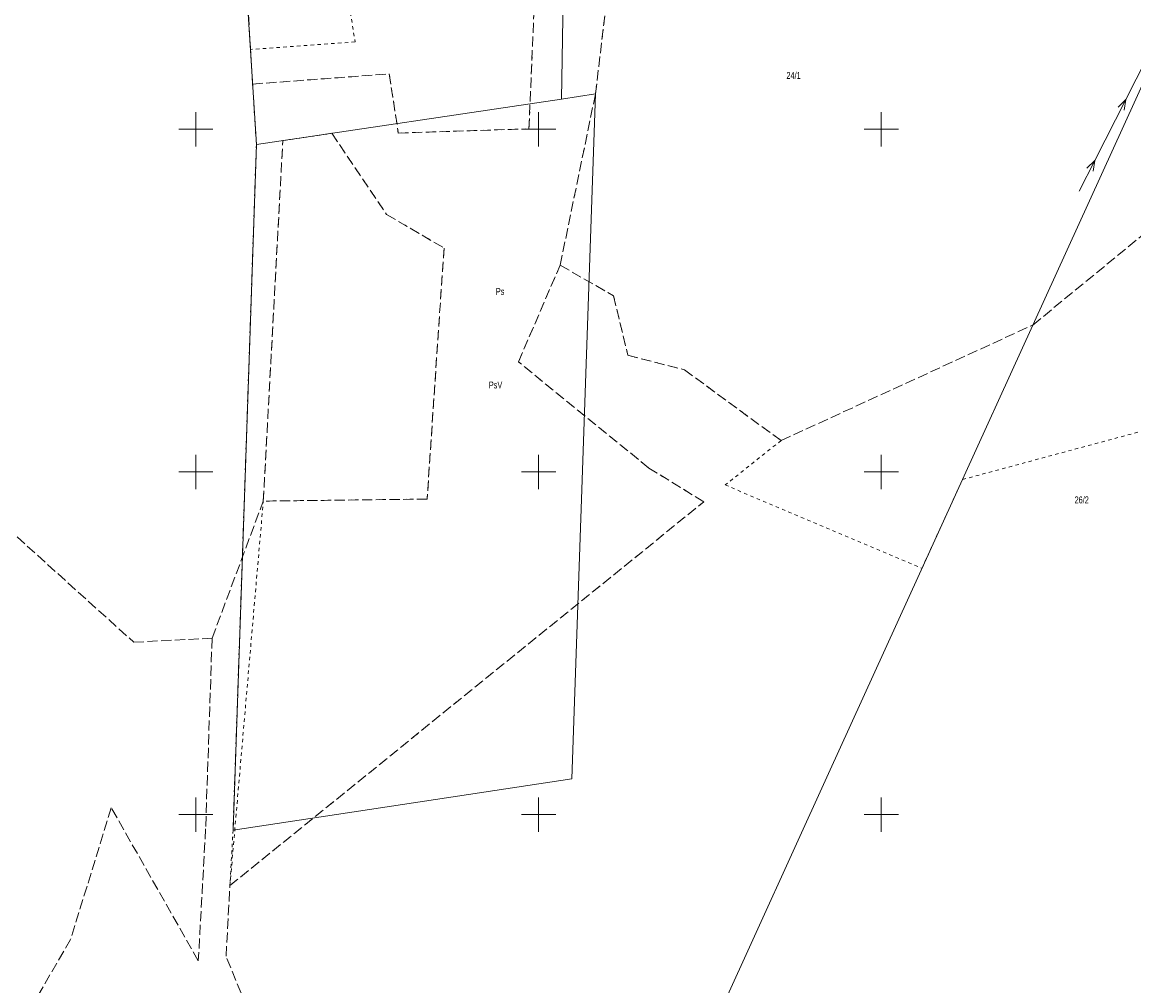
# Model space of a CAD drawing. Header units: millimetres. Extents: x 1024 to 29474, y -14562 to 6512.
# Tile 6 of 83: x 20692 to 20854, y 2890 to 3030. Entities that reach past the tile are written whole.
import ezdxf
from ezdxf.enums import TextEntityAlignment as Align

# ---------------------------------------------------------------- set-up
doc = ezdxf.new("R2010")
doc.units = ezdxf.units.MM
for name, pattern in [('1', [0]), ('4_SUEP_A', [0]), ('EGDE', [0]), ('EGKK', [2, 1.5, -0.5]), ('EGUG', [1, 0.5, -0.5])]:
    doc.linetypes.add(name, pattern=pattern)
for name, color, linetype, lineweight in [('D.O. Pobocze', 43, 'Continuous', 13), ('Dzialki', 7, 'EGDE', 18), ('Kontury', 3, 'EGKK', 18), ('Numery_dzialek', 7, 'Continuous', 9), ('Numery_konturow', 3, 'Continuous', 9), ('Numery_uzytkow', 3, 'Continuous', 9), ('Podzial_sekcyjny_krzyze', 7, '1', 18), ('SUEP_L_0', 1, '4_SUEP_A', 18), ('Uzytki', 3, 'EGUG', 18)]:
    doc.layers.add(name, color=color, linetype=linetype, lineweight=lineweight)
doc.styles.get("Standard").update_dxf_attribs({"font": 'arial.ttf'})

# ---------------------------------------------------------------- blocks, each defined once
blk = doc.blocks.new('Wykno-Rudnik')
at = {"layer": 'Dzialki'}
for p, q in [((4618.2, 3064.16), (4617.47, 3019.16)), ((4572.95, 3012.52), (4570.16, 3057.44)), ((4656.43, 2920.76), (4717.79, 3055.44)), ((4617.47, 3019.16), (4622.42, 3019.9)), ((4622.42, 3019.9), (4618.99, 2919.95)), ((4572.95, 3012.52), (4617.47, 3019.16)), ((4569.54, 2912.49), (4572.95, 3012.52)), ((4618.99, 2919.95), (4569.54, 2912.49)), ((4615.77, 2831.52), (4656.43, 2920.76))]:
    blk.add_line(p, q, dxfattribs=at)
at = {"layer": 'Kontury'}
for p, q in [((4622.42, 3019.9), (4627.63, 3063.29)), ((4570.16, 3057.44), (4572.1, 3026.39)), ((4612.72, 3014.81), (4613.87, 3041.8)), ((4572.1, 3026.39), (4572.4, 3021.34)), ((4686.23, 2986.18), (4731.81, 3023.54)), ((4572.4, 3021.34), (4592.33, 3022.83)), ((4592.33, 3022.83), (4593.66, 3014.19)), ((4617.27, 2994.91), (4622.42, 3019.9)), ((4576.81, 3013.1), (4583.96, 3014.16)), ((4583.96, 3014.16), (4591.95, 3002.32)), ((4593.66, 3014.19), (4612.72, 3014.81)), ((4573.96, 2960.49), (4576.81, 3013.1)), ((4591.95, 3002.32), (4600.33, 2997.42)), ((4600.33, 2997.42), (4597.86, 2960.79)), ((4611.18, 2980.8), (4617.27, 2994.91)), ((4617.27, 2994.91), (4625.06, 2990.46)), ((4625.06, 2990.46), (4627.16, 2981.76)), ((4649.5, 2969.32), (4686.23, 2986.18)), ((4627.16, 2981.76), (4635.39, 2979.65)), ((4630.23, 2965.3), (4611.18, 2980.8)), ((4635.39, 2979.65), (4649.5, 2969.32)), ((4638.23, 2960.38), (4630.23, 2965.3)), ((4566.49, 2940.49), (4573.96, 2960.49)), ((4569.09, 2904.38), (4638.23, 2960.38)), ((4597.86, 2960.79), (4573.96, 2960.49)), ((4536.56, 2956.61), (4555.05, 2939.9)), ((4555.05, 2939.9), (4566.49, 2940.49)), ((4566.49, 2940.49), (4565.54, 2912.66)), ((4551.78, 2915.75), (4545.85, 2896.54)), ((4564.48, 2893.4), (4551.78, 2915.75)), ((4565.54, 2912.66), (4564.48, 2893.4)), ((4568.52, 2894.07), (4569.09, 2904.38)), ((4545.85, 2896.54), (4536.58, 2880.58)), ((4587.33, 2847.93), (4568.52, 2894.07))]:
    blk.add_line(p, q, dxfattribs=at)
at = {"layer": 'Podzial_sekcyjny_krzyze'}
for p, q in [((4564.12, 3012.24), (4564.12, 3017.24)), ((4614.12, 3012.24), (4614.12, 3017.24)), ((4664.12, 3012.24), (4664.12, 3017.24)), ((4561.62, 3014.74), (4566.62, 3014.74)), ((4611.62, 3014.74), (4616.62, 3014.74)), ((4661.62, 3014.74), (4666.62, 3014.74)), ((4564.12, 2962.24), (4564.12, 2967.24)), ((4614.12, 2962.24), (4614.12, 2967.24)), ((4664.12, 2962.24), (4664.12, 2967.24)), ((4561.62, 2964.74), (4566.62, 2964.74)), ((4611.62, 2964.74), (4616.62, 2964.74)), ((4661.62, 2964.74), (4666.62, 2964.74)), ((4564.12, 2912.24), (4564.12, 2917.24)), ((4614.12, 2912.24), (4614.12, 2917.24)), ((4664.12, 2912.24), (4664.12, 2917.24)), ((4561.62, 2914.74), (4566.62, 2914.74)), ((4611.62, 2914.74), (4616.62, 2914.74)), ((4661.62, 2914.74), (4666.62, 2914.74))]:
    blk.add_line(p, q, dxfattribs=at)
at = {"layer": 'SUEP_L_0', "linetype": '4_SUEP_A'}
for p, q in [((4704.32, 3028.01), (4699.79, 3019.09)), ((4699.79, 3019.09), (4695.26, 3010.18)), ((4699.79, 3019.09), (4698.67, 3017.98)), ((4699.56, 3017.53), (4699.79, 3019.09)), ((4695.26, 3010.18), (4692.99, 3005.72)), ((4695.26, 3010.18), (4694.13, 3009.07)), ((4695.02, 3008.62), (4695.26, 3010.18))]:
    blk.add_line(p, q, dxfattribs=at)
at = {"layer": 'Uzytki'}
for p, q in [((4622.42, 3019.9), (4627.63, 3063.29)), ((4584.16, 3047.59), (4587.35, 3027.49)), ((4612.72, 3014.81), (4613.87, 3041.8)), ((4587.35, 3027.49), (4572.1, 3026.39)), ((4572.1, 3026.39), (4572.4, 3021.34)), ((4572.4, 3021.34), (4592.33, 3022.83)), ((4592.33, 3022.83), (4593.66, 3014.19)), ((4572.4, 3021.34), (4572.95, 3012.52)), ((4617.27, 2994.91), (4622.42, 3019.9)), ((4576.81, 3013.1), (4583.96, 3014.16)), ((4583.96, 3014.16), (4591.95, 3002.32)), ((4593.66, 3014.19), (4612.72, 3014.81)), ((4572.95, 3012.52), (4569.54, 2912.49)), ((4573.96, 2960.49), (4576.81, 3013.1)), ((4591.95, 3002.32), (4600.33, 2997.42)), ((4600.33, 2997.42), (4597.86, 2960.79)), ((4611.18, 2980.8), (4617.27, 2994.91)), ((4617.27, 2994.91), (4625.06, 2990.46)), ((4625.06, 2990.46), (4627.16, 2981.76)), ((4627.16, 2981.76), (4635.39, 2979.65)), ((4630.23, 2965.3), (4611.18, 2980.8)), ((4635.39, 2979.65), (4649.5, 2969.32)), ((4675.97, 2963.64), (4726, 2977.13)), ((4649.5, 2969.32), (4641.35, 2962.84)), ((4638.23, 2960.38), (4630.23, 2965.3)), ((4670.07, 2950.7), (4675.97, 2963.64)), ((4641.35, 2962.84), (4670.07, 2950.7)), ((4569.09, 2904.38), (4573.96, 2960.49)), ((4569.09, 2904.38), (4638.23, 2960.38)), ((4597.86, 2960.79), (4573.96, 2960.49)), ((4569.54, 2912.49), (4569.09, 2904.38))]:
    blk.add_line(p, q, dxfattribs=at)
at = {"layer": 'Numery_dzialek', "width": 0.7}
for s, p in [('24/1', (4650.29, 3023.1)), ('26/2', (4692.33, 2961.17))]:
    blk.add_text(s, height=1, dxfattribs=at).set_placement(p, align=Align.TOP_LEFT)
at = {"layer": 'Numery_konturow', "width": 0.7}
blk.add_text('PsV', height=1, dxfattribs=at).set_placement((4606.87, 2977.93), align=Align.TOP_LEFT)
at = {"layer": 'Numery_uzytkow', "width": 0.7}
blk.add_text('Ps', height=1, dxfattribs=at).set_placement((4607.89, 2991.58), align=Align.TOP_LEFT)

msp = doc.modelspace()

# ---------------------------------------------------------------- hatches: boundary and pattern name
at = {"layer": 'D.O. Pobocze'}
h = msp.add_hatch(dxfattribs=at)
h.set_pattern_fill('GRAVL1', color=256, scale=0.03, style=2)
h.set_pattern_definition([(228.0128, (12153.590734, 0.762), (-6.0959986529, -6.8580010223), [0.10251643, -10.149145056]), (184.9697, (12153.522154, 0.6858), (9.14400080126, 0.76199337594), [0.175921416, -17.41621485]), (132.5104, (12153.346894, 0.67056), (7.61999292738, -8.3820066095), [0.124044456, -12.280416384]), (267.2737, (12153.049714, 0.48006), (0.76199696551, 15.24000022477), [0.160201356, -15.859931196]), (292.8337, (12153.042094, 0.32004), (-3.81000754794, 9.14399726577), [0.15709011, -15.551942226]), (357.2737, (12153.103054, 0.17526), (-15.24000022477, 0.76199696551), [0.160201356, -15.859931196]), (37.6942, (12153.263074, 0.16764), (-9.90600559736, -7.61999268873), [0.2118581, -20.97393494]), (72.2553, (12153.430714, 0.29718), (5.33400820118, 16.763997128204), [0.200015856, -19.8015766]), (121.4296, (12153.491674, 0.48768), (-6.09600627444, 9.90599621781), [0.1607439, -15.913663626]), (175.2364, (12153.407854, 0.62484), (8.3820007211, -0.7619935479), [0.183513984, -8.992181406]), (222.3974, (12153.224974, 0.64008), (-9.14400560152, -8.381993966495), [0.237323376, -23.49503175]), (138.8141, (12153.804094, 0.47244), (-5.33400224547, 4.57199795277), [0.08100136, -8.01916913]), (171.4692, (12153.743134, 0.52578), (9.90599869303, -1.52400602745), [0.154104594, -15.25639138]), (225, (12153.59073, 0.54864), (-1e-16, -0.762000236), [0.1077628, -0.969867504]), (203.1986, (12153.53739, 0.64008), (3.8099997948, 1.5240010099), [0.058032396, -5.74518663]), (291.8014, (12153.48405, 0.61722), (-0.7619999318, 2.286000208), [0.082069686, -4.021426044]), (30.9638, (12153.51453, 0.54102), (2.285998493, 1.5240018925), [0.1332959, -4.309889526]), (161.5651, (12153.62883, 0.6096), (1.524000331, -0.761998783), [0.09638614, -2.313269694]), (16.3895, (12153.042094, 0.61722), (7.62000167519, 2.28599444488), [0.1350264, -13.36764789]), (70.3462, (12153.171634, 0.65532), (-3.0479963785, -8.38200162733), [0.11327968, -11.214664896]), (293.1986, (12153.62883, 0.762), (-1.5240010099, 3.8099997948), [0.11606403, -5.687154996]), (343.6105, (12153.674554, 0.65532), (-7.62000167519, 2.28599444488), [0.1350264, -13.36764789]), (339.444, (12153.04209, 0.14478), (-3.81000140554, 1.5239969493), [0.13021056, -6.38032049]), (294.7751, (12153.164014, 0.09906), (-3.8099940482, 8.38200260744), [0.109101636, -10.801077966]), (66.8014, (12153.63645, 0), (1.5240010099, 3.8099997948), [0.11606403, -5.687154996]), (17.354, (12153.682174, 0.10668), (-9.90600153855, -3.04799581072), [0.12773482, -12.64571309]), (69.444, (12153.26307, 0), (-1.5239969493, -3.81000140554), [0.06510528, -6.44542577]), (101.3099, (12153.59073, 0), (-0.7619981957, 3.0480005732), [0.03885438, -3.8465981]), (165.9638, (12153.58311, 0.0381), (2.286000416, -0.7619985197), [0.15709011, -2.9847159]), (186.009, (12153.430714, 0.0762), (7.61999981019, 0.76199947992), [0.1455801, -14.412409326]), (303.6901, (12153.51453, 0.47244), (-0.762001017, 1.523999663), [0.109897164, -2.6375327]), (353.1572, (12153.575494, 0.381), (12.953999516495, -1.52400609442), [0.19186703, -18.994803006]), (60.9454, (12153.765994, 0.35814), (-3.0480000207, -5.33400029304), [0.07845247, -7.76681759]), (90, (12153.8041, 0.4267), (-0.762, 0.762), [0.04572, -0.71628]), (120.2564, (12153.415474, 0.09906), (3.04799610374, -5.33400187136), [0.10586009, -10.48018224]), (48.0128, (12153.362134, 0.1905), (6.0959986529, 6.8580010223), [0.205032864, -10.046628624]), (0, (12153.4993, 0.3429), (0.762, 0.762), [0.19812, -0.56388]), (325.3048, (12153.697414, 0.3429), (-7.61999562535, 5.3340065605), [0.12048287, -11.92779479]), (254.0546, (12153.79647, 0.27432), (-0.7619999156, -3.0480000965), [0.110948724, -5.436495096]), (207.646, (12153.765994, 0.16764), (-14.47799680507, -7.62000587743), [0.18064353, -17.88373919]), (175.4261, (12153.605974, 0.08382), (-9.90600042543, 0.761996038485), [0.19110884, -18.91975439])])
h.paths.add_polyline_path([(21671.75, 2984.801), (21672.937, 2979.529), (21673.834, 2978.963), (21672.317, 2985.697)])
h.paths.add_polyline_path([(20780.922, 3065.69), (20781.591, 3064.876), (20787.074, 3064.313), (20787.897, 3064.982), (20786.891, 3065.086), (20785.46, 3065.234), (20782.231, 3065.566, 0.0045052)])
h.paths.add_polyline_path([(21002.791, 3054.806), (21008.002, 3054.691), (21008.769, 3055.425), (21001.988, 3055.574)])
h.paths.add_polyline_path([(21153.803, 3054.877), (21154.566, 3054.14), (21160.738, 3054.244), (21161.476, 3055.007)])
h.paths.add_polyline_path([(20866.984, 3061.353, 0.0050175), (20873.962, 3061.08), (20873.237, 3061.852), (20867.763, 3062.066)])
h.paths.add_polyline_path([(21171.153, 3055.17), (21178.152, 3055.289), (21177.415, 3054.526), (21171.915, 3054.433), (21171.153, 3055.17), (21171.152, 3055.171)])
h.paths.add_polyline_path([(21270.642, 3057.019), (21270.642, 3057.019), (21270.642, 3057.019), (21271.416, 3056.293), (21275.811, 3056.442), (21276.534, 3057.218), (21270.654, 3057.019, -0.0000021)])
h.paths.add_polyline_path([(20928.058, 3055.87), (20933.525, 3055.832), (20934.28, 3056.577), (20927.313, 3056.625)])
h.paths.add_polyline_path([(21039.886, 3053.992), (21045.52, 3053.869), (21046.287, 3054.602), (21039.152, 3054.759)])
h.paths.add_polyline_path([(21080.312, 3053.122), (21085.789, 3053.077), (21086.542, 3053.825), (21086.542, 3053.826), (21080.563, 3053.869, -0.0004951), (21079.569, 3053.883), (21080.312, 3053.122)])
h.paths.add_polyline_path([(21181.413, 3055.344), (21182.175, 3054.606), (21187.696, 3054.7), (21188.433, 3055.462), (21188.434, 3055.462)])
h.paths.add_polyline_path([(21138.929, 3054.626), (21139.676, 3053.889), (21145.202, 3053.982), (21145.942, 3054.745)])
h.paths.add_polyline_path([(21203.478, 3055.716), (21204.241, 3054.979), (21209.74, 3055.072), (21210.477, 3055.834)])
h.paths.add_polyline_path([(21064.466, 3058.204), (21071.463, 3058.051), (21070.73, 3058.817), (21065.224, 3058.938)])
h.paths.add_polyline_path([(20935.071, 3056.572), (20935.815, 3055.817), (20941.271, 3055.779), (20942.026, 3056.524)])
h.paths.add_polyline_path([(21294.128, 3057.862), (21294.905, 3057.14), (21300.427, 3057.342), (21301.169, 3058.119)])
h.paths.add_polyline_path([(21276.73, 3057.225, 0.0001664), (21277.729, 3057.262), (21282.472, 3057.435), (21283.715, 3057.481), (21283.051, 3056.706), (21277.511, 3056.503)])
h.paths.add_polyline_path([(21014.755, 3059.295), (21014.754, 3059.294), (21014.755, 3059.295), (21021.744, 3059.141), (21021.013, 3059.907), (21015.542, 3060.027)])
h.paths.add_polyline_path([(20965.942, 3056.277, -0.0005426), (20972.448, 3056.177), (20971.695, 3055.455, -0.0000135), (20966.695, 3055.556), (20965.942, 3056.277), (20965.937, 3056.281)])
h.paths.add_polyline_path([(21105.641, 3054.064), (21106.403, 3053.327), (21111.889, 3053.419), (21112.625, 3054.182), (21105.641, 3054.064), (21105.638, 3054.067)])
h.paths.add_polyline_path([(20915.68, 3060.706), (20922.316, 3060.66), (20921.571, 3061.415), (20916.435, 3061.451)])
h.paths.add_polyline_path([(21082.26, 3057.85, 0.0032023), (21088.639, 3057.827), (21088.274, 3058.191), (21088.25, 3058.215), (21086.85, 3058.593), (21082.998, 3058.593)])
h.paths.add_polyline_path([(21173.947, 3059.218), (21180.515, 3059.329), (21179.923, 3059.903), (21174.511, 3059.802)])
h.paths.add_polyline_path([(21192.018, 3059.523), (21198.469, 3059.632), (21198.469, 3059.632), (21197.821, 3060.243), (21192.618, 3060.144)])
h.paths.add_polyline_path([(21238.302, 3056.304), (21238.754, 3055.867), (21243.774, 3055.891), (21244.307, 3056.406)])
h.paths.add_polyline_path([(20940.195, 3060.536), (20943.85, 3060.511, -0.0001981), (20946.229, 3060.494), (20945.745, 3060.982), (20945.745, 3060.982), (20945.495, 3060.987), (20940.745, 3061.079)])
h.paths.add_polyline_path([(21138.153, 3058.614), (21144.171, 3058.715), (21144.17, 3058.716), (21143.645, 3059.224), (21138.644, 3059.131)])
h.paths.add_polyline_path([(21108.698, 3058.577), (21108.245, 3058.109), (21108.245, 3058.108), (21108.245, 3058.109), (21114.154, 3058.208), (21113.678, 3058.669), (21112.794, 3058.652)])
h.paths.add_polyline_path([(20934.28, 3056.577), (20933.525, 3055.832), (20935.815, 3055.817), (20935.071, 3056.572)])

# ---------------------------------------------------------------- block references
msp.add_blockref('Wykno-Rudnik', (16153.042, 0))

doc.saveas('drawing.dxf')
